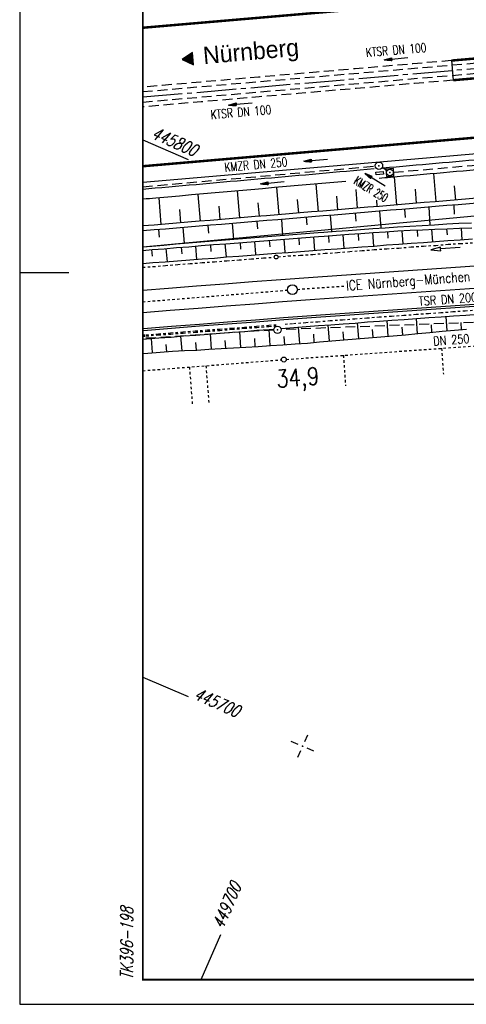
# Model space of a CAD drawing. Extents: x 0 to 1135, y 0 to 420.
# Tile 1 of 84: x 0 to 91, y 0 to 200. Entities that reach past the tile are written whole.
import ezdxf
from ezdxf.enums import TextEntityAlignment as Align

# ---------------------------------------------------------------- set-up
doc = ezdxf.new("R2010")
doc.units = 0
doc.header["$LTSCALE"] = 2
doc.header["$MEASUREMENT"] = 0
for name, pattern in [('ACAD_ISO03W100', [0.5, 0.25, -0.25]), ('ACAD_ISO10W100W', [0.5, 0.25, -0.25]), ('ACHSE', [5.5, 4, -0.5, 0.5, -0.5]), ('AUSGEZOGEN', [0]), ('GESTRICH-X2', [1.5, 1, -0.5]), ('STRICHLINIEX2', [0.5, 0.25, -0.25])]:
    doc.linetypes.add(name, pattern=pattern)
doc.layers.get('0').update_dxf_attribs({"color": 8, "linetype": 'AUSGEZOGEN'})
for name, color, linetype in [('ACHSETOP', 250, 'ACHSE'), ('Bahnachse', 7, 'CONTINUOUS'), ('BOESCHG', 8, 'AUSGEZOGEN'), ('Boeschung', 15, 'CONTINUOUS'), ('Dränageleitungen', 15, 'CONTINUOUS'), ('FBRTOP', 8, 'AUSGEZOGEN'), ('Gleisachse', 7, 'CONTINUOUS'), ('GRENZL-BAB', 7, 'AUSGEZOGEN'), ('Kabelanlagen', 15, 'CONTINUOUS'), ('KANAL', 200, 'GESTRICH-X2'), ('MS-UEBERFAHRT', 8, 'GESTRICH-X2'), ('MULDE', 8, 'AUSGEZOGEN'), ('NETZ', 250, 'AUSGEZOGEN'), ('PFEIL', 200, 'CONTINUOUS'), ('PFEILTOP', 8, 'AUSGEZOGEN'), ('RAHMEN', 250, 'AUSGEZOGEN'), ('RICHTUNG', 250, 'CONTINUOUS'), ('SCHRIFT', 8, 'AUSGEZOGEN'), ('SCHSYMBOL', 200, 'AUSGEZOGEN'), ('TEXTO', 200, 'CONTINUOUS'), ('Tiefenentwässerung_und_Sammelle', 15, 'CONTINUOUS')]:
    doc.layers.add(name, color=color, linetype=linetype)
doc.styles.add('ROMANS', font='romans.shx', dxfattribs={"width": 0.8})
doc.styles.add('UNIR-O', font='unir_o.shx')

# ---------------------------------------------------------------- blocks, each defined once
blk = doc.blocks.new('IKR')
at = {"color": 0}
for p, q in [((0, 1), (0, 2.5)), ((-2.5, 0), (-1, 0)), ((1, 0), (2.5, 0)), ((0, -2.5), (0, -1))]:
    blk.add_line(p, q, dxfattribs=at)
blk.add_circle((0, 0), 0.05, dxfattribs=at)
blk.add_point((0, 0), dxfattribs=at)
blk = doc.blocks.new('RPFEIL')
at = {"color": 0}
for p, q in [((-0.001748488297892, -0.0004267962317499), (-1.25174848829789, -2.165490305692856)), ((-1.151748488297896, -2.165490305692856), (-1.151748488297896, -1.992285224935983)), ((-1.051748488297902, -2.165490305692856), (-1.051748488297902, -1.81908014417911)), ((-0.9517484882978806, -2.165490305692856), (-0.9517484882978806, -1.645875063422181)), ((-0.8517484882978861, -2.165490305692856), (-0.8517484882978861, -1.472669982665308)), ((-0.7517484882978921, -2.165490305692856), (-0.7517484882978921, -1.299464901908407)), ((-0.6517484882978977, -2.165490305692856), (-0.6517484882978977, -1.126259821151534)), ((-0.5517484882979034, -2.165490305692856), (-0.5517484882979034, -0.9530547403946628)), ((-0.4517484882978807, -2.165490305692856), (-0.4517484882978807, -0.7798496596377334)), ((-0.3517484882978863, -2.165490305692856), (-0.3517484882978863, -0.6066445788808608)), ((-0.251748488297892, -2.165490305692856), (-0.251748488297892, -0.4334394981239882)), ((-0.1517484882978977, -2.165490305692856), (-0.1517484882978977, -0.2602344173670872)), ((-0.0517484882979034, -2.165490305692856), (-0.0517484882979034, -0.0870293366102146)), ((1.248251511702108, -2.165490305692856), (-0.001748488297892, -0.0004267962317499)), ((0.0482515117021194, -2.165490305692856), (0.0482515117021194, -0.0870293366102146)), ((0.1482515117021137, -2.165490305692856), (0.1482515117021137, -0.2602344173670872)), ((0.248251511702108, -2.165490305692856), (0.248251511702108, -0.4334394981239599)), ((0.3482515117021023, -2.165490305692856), (0.3482515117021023, -0.6066445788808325)), ((0.4482515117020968, -2.165490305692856), (0.4482515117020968, -0.7798496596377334)), ((0.5482515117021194, -2.165490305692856), (0.5482515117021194, -0.9530547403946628)), ((0.6482515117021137, -2.165490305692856), (0.6482515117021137, -1.126259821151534)), ((0.7482515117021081, -2.165490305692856), (0.7482515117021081, -1.299464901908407)), ((0.8482515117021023, -2.165490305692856), (0.8482515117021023, -1.47266998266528)), ((0.9482515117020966, -2.165490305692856), (0.9482515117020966, -1.645875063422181)), ((1.048251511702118, -2.165490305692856), (1.048251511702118, -1.819080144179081)), ((1.148251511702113, -2.165490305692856), (1.148251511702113, -1.992285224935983)), ((-1.25174848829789, -2.165490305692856), (1.248251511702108, -2.165490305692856))]:
    blk.add_line(p, q, dxfattribs=at)
blk = doc.blocks.new('20')
blk.add_lwpolyline([(-0.7540238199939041, -0.7510624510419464), (0.7541923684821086, -0.7510624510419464), (0.7541923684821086, 0.7497802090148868), (-0.7540238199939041, 0.7497802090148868)], close=True)
blk.add_circle((0, 0), 0.6755038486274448)
blk.add_point((0, 0))
blk = doc.blocks.new('GST')
at = {"color": 0}
blk.add_circle((0, 0), 0.75, dxfattribs=at)
blk.add_point((0, 0), dxfattribs=at)
blk = doc.blocks.new('17')
blk.add_lwpolyline([(-0.7551444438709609, -1.217819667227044), (0.7477110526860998, -1.217819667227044), (0.7477110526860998, -1.800570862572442), (-0.7551444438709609, -1.800570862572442)], close=True)
blk.add_blockref('GST', (0, 0))
blk = doc.blocks.new('PFEIL2')
at = {"color": 0}
for p, q in [((0.8796887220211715, 0.0024565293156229), (-2.401395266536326, -0.0115320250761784)), ((0.8808543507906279, -0.2709205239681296), (0.8785230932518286, 0.2758335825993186)), ((0.8785230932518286, 0.2758335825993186), (2.42908935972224, 0.0090619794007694)), ((0.9110887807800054, 0.2702307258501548), (0.878570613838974, 0.2646884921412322)), ((0.9651190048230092, 0.2609349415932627), (0.8786494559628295, 0.2461975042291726)), ((1.019149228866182, 0.2516391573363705), (0.8787282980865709, 0.2277065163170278)), ((1.073179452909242, 0.24234337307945), (0.8788071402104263, 0.2092155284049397)), ((1.127209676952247, 0.2330475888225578), (0.8788859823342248, 0.1907245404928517)), ((1.18123990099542, 0.2237518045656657), (0.8789648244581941, 0.1722335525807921)), ((1.235270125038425, 0.2144560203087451), (0.8790436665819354, 0.1537425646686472)), ((1.289300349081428, 0.2051602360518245), (0.8791225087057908, 0.1352515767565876)), ((1.34333057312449, 0.195864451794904), (0.8792013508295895, 0.1167605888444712)), ((1.397360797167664, 0.1865686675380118), (0.8792801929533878, 0.0982696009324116)), ((1.451391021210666, 0.1772728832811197), (0.8793590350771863, 0.0797786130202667)), ((1.505421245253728, 0.1679770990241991), (0.8794378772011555, 0.0612876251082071)), ((1.559451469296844, 0.1586813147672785), (0.8795167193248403, 0.0427966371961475)), ((1.613481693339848, 0.1493855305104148), (0.8795955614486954, 0.024305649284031)), ((1.66751191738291, 0.140089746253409), (0.8796744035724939, 0.005814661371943)), ((1.721542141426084, 0.1307939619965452), (0.8797532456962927, -0.0126763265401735)), ((1.775572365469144, 0.1214981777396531), (0.8798320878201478, -0.0311673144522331)), ((1.82960258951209, 0.1122023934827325), (0.8799109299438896, -0.0496583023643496)), ((1.883632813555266, 0.1029066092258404), (0.8799897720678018, -0.0681492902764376)), ((1.937663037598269, 0.0936108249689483), (0.8800686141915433, -0.08664027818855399)), ((1.991693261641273, 0.0843150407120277), (0.8801474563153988, -0.105131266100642)), ((2.045723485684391, 0.0750192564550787), (0.8802262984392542, -0.1236222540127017)), ((2.099753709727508, 0.0657234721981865), (0.8803051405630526, -0.1421132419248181)), ((2.153783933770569, 0.056427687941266), (0.8803839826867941, -0.1606042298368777)), ((2.207814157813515, 0.0471319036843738), (0.8804628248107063, -0.1790952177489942)), ((2.26184438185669, 0.0378361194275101), (0.8805416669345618, -0.1975862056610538)), ((2.315874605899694, 0.0285403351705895), (0.8806205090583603, -0.2160771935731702)), ((2.36990482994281, 0.0192445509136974), (0.8806993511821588, -0.2345681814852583)), ((2.423935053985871, 0.009948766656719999), (0.8807781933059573, -0.2530591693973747)), ((2.42908935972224, 0.0090619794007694), (0.8808543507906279, -0.2709205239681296))]:
    blk.add_line(p, q, dxfattribs=at)
blk = doc.blocks.new('10')
blk.add_blockref('GST', (0, 0))

msp = doc.modelspace()

# ---------------------------------------------------------------- linework, layer by layer
at = {"layer": 'ACHSETOP', "flags": 128}
msp.add_lwpolyline([(25, 184.1205579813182), (166.2682044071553, 196.2614207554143), (290.8089636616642, 206.9640144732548), (340.6251635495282, 211.2453150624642), (365.5339212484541, 213.3862248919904), (390.4413634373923, 215.5266156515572), (412.7644238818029, 217.4469586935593), (415.3501211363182, 217.6675254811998), (440.2701258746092, 219.6585603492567), (465.2098451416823, 221.4011996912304), (490.1644151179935, 222.894284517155), (515.1337149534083, 224.1400476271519), (540.1133998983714, 225.136014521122), (565.10255266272, 225.8825834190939), (590.0975040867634, 226.3813472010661), (615.0961422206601, 226.6299522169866), (640.0961134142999, 226.630510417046), (665.0943884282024, 226.3810663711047), (690.0895309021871, 225.8833338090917), (715.07851159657, 225.1353573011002), (740.0580595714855, 224.1396470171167), (765.0273783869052, 222.8943683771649), (789.9827988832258, 221.4011142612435), (814.9216900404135, 219.6588465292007), (839.8422172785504, 217.6683616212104), (864.741749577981, 215.4286213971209), (889.6170159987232, 212.9421360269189), (914.4672201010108, 210.2070709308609), (939.2886927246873, 207.2250189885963), (949.9999999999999, 205.8297865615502)], dxfattribs=at)
at = {"layer": 'Bahnachse', "linetype": 'ACAD_ISO10W100W'}
for points in [[(25, 142.5623429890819), (54.37437556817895, 144.9268868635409)], [(56.36792722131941, 145.0873614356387), (65.80085704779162, 145.738157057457)]]:
    msp.add_lwpolyline(points, dxfattribs=at)
at = {"layer": 'Bahnachse', "linetype": 'Continuous'}
msp.add_circle((55.37115139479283, 145.0071241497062), 1.000000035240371, dxfattribs=at)
at = {"layer": 'BOESCHG'}
for p, q in [((76.03787638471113, 167.8667050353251), (76.50656391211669, 162.222677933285)), ((84.00729921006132, 168.5653502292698), (84.47911673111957, 162.8847971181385)), ((60.0996723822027, 166.4616357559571), (60.56142470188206, 160.8988438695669)), ((68.0687682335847, 167.1642527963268), (68.08599217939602, 166.9567961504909)), ((88.22879823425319, 166.0641047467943), (88.4653889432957, 163.2159072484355)), ((36.19244374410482, 164.352975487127), (36.64363199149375, 158.9141035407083)), ((44.16151022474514, 165.0559971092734), (44.61624074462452, 159.5755488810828)), ((52.13058648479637, 165.7588838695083), (52.58883831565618, 160.2371289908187)), ((64.3159664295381, 164.0213564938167), (64.54771370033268, 161.2297518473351)), ((68.21893829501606, 165.3555048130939), (68.53399990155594, 161.5606935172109)), ((80.25768202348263, 165.3852692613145), (80.49284172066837, 162.5537206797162)), ((28.22338703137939, 163.6498190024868), (28.67101205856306, 158.2527929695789)), ((40.40345672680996, 161.9746562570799), (40.6299377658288, 159.2448093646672)), ((48.37429399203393, 162.6568897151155), (48.60254092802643, 159.9063220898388)), ((56.34513055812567, 163.3391231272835), (56.57513290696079, 160.5679695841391)), ((72.41388058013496, 163.173122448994), (72.52028330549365, 161.8916688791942)), ((32.43261883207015, 161.2924227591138), (32.65732342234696, 158.583431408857))]:
    msp.add_line(p, q, dxfattribs=at)
for points in [[(132.3056291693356, 166.9614783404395, -0.000220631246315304), (105.9314793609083, 164.6797451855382, -0.0007402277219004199), (98.06914056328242, 164.0147625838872, -3.873162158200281e-05), (25, 157.9493399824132, 0.0004152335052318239)], [(132.3913815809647, 165.9651618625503, -0.0002206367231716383), (106.0162465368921, 163.6833431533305, -0.0007402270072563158), (98.15341119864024, 163.0183185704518, -3.877557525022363e-05), (25, 156.9459072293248, 0.0004152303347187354)]]:
    msp.add_lwpolyline(points, format="xyb", dxfattribs=at)
at = {"layer": 'Boeschung', "linetype": 'Continuous'}
for p, q in [((41.76182080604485, 155.1524682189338), (60.60513866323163, 156.6281845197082)), ((41.83596419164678, 154.3543464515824), (60.66567707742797, 155.8063711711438)), ((47.91178039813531, 152.2011001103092), (47.73783430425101, 154.8094602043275)), ((50.81712345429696, 153.7204243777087), (50.72911515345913, 155.0401282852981)), ((53.89848311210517, 152.6003408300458), (53.72039600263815, 155.2707963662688)), ((56.80175566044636, 154.1507128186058), (56.71167685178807, 155.5014644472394))]:
    msp.add_line(p, q, dxfattribs=at)
for points in [[(88.12224891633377, 162.1849632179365), (88.2255821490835, 160.3600385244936)], [(63.37164648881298, 156.8067715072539), (63.12570311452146, 160.1092685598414)], [(68.11602937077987, 160.5235549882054), (68.2604359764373, 158.9055794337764)], [(73.3534633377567, 157.558995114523), (73.10401216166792, 160.9376999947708)], [(78.14224953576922, 161.3560714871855), (78.24225282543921, 159.6578030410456)], [(83.33981700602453, 158.1612743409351), (83.13291120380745, 161.770545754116)], [(38.17930804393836, 158.0390682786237), (38.31952164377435, 156.4989842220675)], [(43.45972112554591, 155.2849294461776), (43.17130806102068, 158.4532278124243)], [(48.16029076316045, 158.867190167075), (48.29831472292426, 157.3511450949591)], [(53.39101274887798, 156.0597173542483), (53.19697986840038, 159.2851648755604)], [(58.18628521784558, 159.6992607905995), (58.27861912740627, 158.1533558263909)], [(60.60513866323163, 156.6281845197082), (61.72394260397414, 156.706884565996), (64.21973581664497, 156.8824467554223), (66.71556801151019, 157.0580101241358), (69.21140020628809, 157.2335734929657), (71.70723237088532, 157.4091378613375), (74.20306456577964, 157.584701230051), (76.69889733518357, 157.7602456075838), (79.1947294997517, 157.9358099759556), (81.69207359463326, 158.0614042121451), (84.18941823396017, 158.1869804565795), (86.68525042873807, 158.3625438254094), (89.18259449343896, 158.4881390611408), (91.72992728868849, 158.6152267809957)], [(28.19830601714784, 157.2111574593), (28.34072913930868, 155.6468043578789)], [(33.47920738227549, 154.451657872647), (33.19031593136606, 157.625211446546)], [(60.66567707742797, 155.8063711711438), (61.79808601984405, 155.9087617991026), (64.29391818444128, 156.0843261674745), (66.78975037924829, 156.2598895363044), (69.2855825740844, 156.4354529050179), (71.78141473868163, 156.6110172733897), (74.27724693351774, 156.7865806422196), (76.77307970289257, 156.962125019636), (79.27042376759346, 157.0877202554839), (81.76928030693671, 157.1633273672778), (84.2666249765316, 157.2889026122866), (86.76548151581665, 157.364509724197), (89.26282558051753, 157.4901049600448), (91.76168211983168, 157.5657120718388)], [(62.69767637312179, 155.9359804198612), (62.78849139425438, 154.5881083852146)], [(65.87490292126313, 153.4309209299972), (65.69175997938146, 156.1766341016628)], [(68.68739443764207, 156.367320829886), (68.77817150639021, 155.0194466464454)], [(71.86458303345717, 153.8622591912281), (71.68147746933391, 156.6079935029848)], [(74.67707297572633, 156.7986780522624), (74.76788899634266, 155.4508060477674)], [(77.85430052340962, 154.29361859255), (77.67267005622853, 156.9893436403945)], [(80.6697774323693, 157.1300600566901), (80.75908158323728, 155.8321561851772)], [(83.84398063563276, 154.7249568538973), (83.66692439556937, 157.2707576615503)], [(86.66554424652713, 157.3614859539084), (86.75178446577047, 156.163557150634)], [(89.8336607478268, 155.1562951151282), (89.66265162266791, 157.5022023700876)], [(24.99999999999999, 150.3203206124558), (27.04562689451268, 150.5052829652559), (29.54145908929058, 150.6808463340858), (32.0372912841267, 150.8564097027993), (34.53161157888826, 151.0819422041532), (37.02744377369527, 151.2575055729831), (39.5232759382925, 151.4330699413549), (42.01759623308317, 151.6586024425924), (44.51342842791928, 151.8341658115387), (47.00926062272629, 152.0097291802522), (49.50358091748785, 152.2352616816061), (51.99941311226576, 152.410825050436), (54.49524527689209, 152.5863894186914), (56.9910774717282, 152.7619527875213), (59.48539776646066, 152.9874852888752), (61.98122996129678, 153.1630486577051), (64.4770621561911, 153.338612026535), (66.97289432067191, 153.5141763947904), (69.46872651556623, 153.6897397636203), (71.96455928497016, 153.8652841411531), (74.4588790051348, 154.0908356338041), (76.95471116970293, 154.2664000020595), (79.45054336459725, 154.4419633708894), (81.94637613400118, 154.6175077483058), (84.4422083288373, 154.7930711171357), (86.93804049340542, 154.9686354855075), (89.43387268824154, 155.144198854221), (91.92970488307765, 155.3197622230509)], [(25, 153.6869596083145), (26.79438825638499, 153.8492053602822), (29.28870797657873, 154.0747568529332), (31.78302830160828, 154.3002883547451), (34.27734859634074, 154.5258208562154), (36.77318076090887, 154.7013852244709), (39.26750048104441, 154.9269367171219), (41.76182080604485, 155.1524682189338)], [(25, 152.9823636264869), (26.86550729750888, 153.1510398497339), (29.361339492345, 153.3266032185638), (31.85565978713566, 153.5521357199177), (34.35149198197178, 153.7276990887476), (36.84581170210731, 153.9532505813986), (39.34013199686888, 154.1787830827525), (41.83596419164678, 154.3543464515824)], [(35.97944046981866, 151.1757635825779), (35.74782130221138, 153.869995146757)], [(38.74194389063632, 154.1106500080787), (38.83272035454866, 152.7627958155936)], [(41.96760810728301, 151.6570899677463), (41.73602692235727, 154.3513226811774)], [(44.73011052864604, 154.591976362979), (44.82092654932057, 153.2441043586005)], [(59.88518582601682, 152.9995815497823), (59.70207986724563, 155.7452958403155)], [(26.76557002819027, 153.1480160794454), (26.90633522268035, 151.8016543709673)], [(29.99123427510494, 150.694455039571), (29.75965305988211, 153.3886887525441)], [(32.75373769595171, 153.6293414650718), (32.89454084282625, 152.2829819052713)], [(47.90733807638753, 152.0869169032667), (47.90707187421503, 152.0909078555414)], [(53.03196930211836, 137.1298544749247), (53.16180458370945, 137.1389874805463), (55.65763677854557, 137.3145508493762), (58.15195649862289, 137.5401023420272), (60.64778926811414, 137.7156467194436), (63.14362146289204, 137.8912100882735), (65.63945362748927, 138.0667744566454), (68.08529869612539, 138.2408253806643), (70.57961899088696, 138.4663578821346), (73.07545118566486, 138.6419212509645), (75.57128338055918, 138.817484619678), (78.06711554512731, 138.9930489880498), (80.56294773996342, 139.1686123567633), (83.05877993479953, 139.3441757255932), (85.55461209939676, 139.5197400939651), (88.05044429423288, 139.695303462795), (90.54627706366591, 139.8708478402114), (93.04210925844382, 140.0464112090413)], [(62.5438828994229, 137.8730639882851), (62.79360963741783, 134.5791107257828)], [(68.53356140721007, 138.3044222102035), (68.78030335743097, 135.1104073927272)], [(74.52327950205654, 138.7357616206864), (74.76847002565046, 135.5917327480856)], [(80.51295961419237, 139.1670998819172), (80.70668751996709, 136.0715478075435)], [(86.50267770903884, 139.5984392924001), (86.69183138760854, 136.6528114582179)], [(89.68591599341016, 136.8934651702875), (89.59211358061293, 138.3412955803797)], [(25.00000000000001, 134.9904811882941), (25.76213634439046, 135.0593923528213), (28.25796853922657, 135.2349557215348), (30.75380073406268, 135.4105190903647), (33.24812102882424, 135.6360515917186), (35.74395322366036, 135.8116149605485), (38.23978538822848, 135.9871793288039), (40.6841549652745, 136.2112194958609), (43.17998773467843, 136.3867638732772), (45.67581992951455, 136.5623272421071), (48.17013964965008, 136.7878787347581), (50.66597241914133, 136.9634231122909), (51.59220199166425, 137.0285768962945)], [(25, 132.0949364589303), (25.99980368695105, 132.1652652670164), (28.49563585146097, 132.3408296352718), (30.99146804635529, 132.5163930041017), (33.4888126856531, 132.6419692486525), (35.98615735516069, 132.7675444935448), (38.43200139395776, 132.9415963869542), (40.92934548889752, 133.0671906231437), (43.42517765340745, 133.2427549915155), (45.92252232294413, 133.3683302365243), (48.41986638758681, 133.4939254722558), (50.91569915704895, 133.6694698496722), (53.41304322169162, 133.79506508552), (55.90736351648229, 134.0205975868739), (58.40319571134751, 134.1961609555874), (60.89751600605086, 134.4216934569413), (63.3918357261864, 134.6472449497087), (65.83768079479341, 134.8212958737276), (68.33200108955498, 135.0468283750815), (70.82632138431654, 135.2723608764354), (73.32215357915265, 135.4479242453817), (75.81647387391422, 135.6734567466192), (78.31230606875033, 135.8490201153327), (80.80511388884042, 136.1245407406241), (83.24944605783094, 136.3485607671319), (85.74376577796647, 136.5741122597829), (88.23808607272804, 136.7996447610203), (90.73391826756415, 136.9752081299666)], [(38.63809898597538, 136.0492638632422), (38.88177757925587, 132.9552051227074)], [(44.62781708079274, 136.4806032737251), (44.8245313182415, 133.2850947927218)], [(50.56599716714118, 136.9603981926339), (50.81572390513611, 133.6664449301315)], [(56.55571465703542, 137.3917575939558), (56.80544142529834, 134.0978033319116)], [(59.79952503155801, 134.3384570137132), (59.69963752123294, 135.9861798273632)], [(65.78769266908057, 134.8197833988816), (65.68784214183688, 136.4675073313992)], [(71.7743863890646, 135.351080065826), (71.62602265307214, 136.9473212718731)], [(77.76255463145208, 135.8323864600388), (77.61573974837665, 137.3786606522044)], [(83.69926022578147, 136.3621706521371), (83.60390738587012, 137.8599870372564)], [(26.6617266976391, 135.0866109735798), (26.89788214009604, 132.2424530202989)], [(29.89347764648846, 132.4331375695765), (29.7496501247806, 133.8794543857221)], [(32.64993134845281, 135.5679374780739), (32.88907312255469, 132.6238231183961)], [(35.88618210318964, 132.7645195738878), (35.73936722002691, 134.3107937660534)], [(41.87741206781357, 133.1458908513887), (41.73055920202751, 134.6921638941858)], [(47.82012782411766, 133.4757793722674), (47.72027729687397, 135.1235033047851)], [(53.81287026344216, 133.8071625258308), (53.71146930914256, 135.504872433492)]]:
    msp.add_lwpolyline(points, dxfattribs=at)
at = {"layer": 'Dränageleitungen', "linetype": 'ACAD_ISO03W100'}
for p, q in [((54.12661308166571, 130.8698767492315), (122.8104019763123, 135.7743901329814)), ((85.6394684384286, 133.1201500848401), (86.01240441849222, 127.8974571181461)), ((24.99999999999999, 128.5745754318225), (53.12943330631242, 130.7949196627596)), ((65.70524837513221, 131.6967104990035), (66.14864357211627, 125.4872882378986)), ((34.45169838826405, 129.3206572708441), (35.07676282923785, 121.4018008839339)), ((37.80096567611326, 129.5850272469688), (38.41732008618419, 121.776517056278))]:
    msp.add_line(p, q, dxfattribs=at)
at = {"layer": 'Dränageleitungen', "linetype": 'Continuous'}
msp.add_circle((53.62788295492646, 130.8342638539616), 0.5000000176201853, dxfattribs=at)
at = {"layer": 'FBRTOP'}
msp.add_line((87.66558115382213, 191.5135581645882), (88.0092750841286, 187.5283629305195), dxfattribs=at)
at = {"layer": 'FBRTOP', "const_width": 0.5}
for points in [[(88.00927508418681, 187.5283629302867, -2.329752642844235e-07), (104.8390138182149, 188.9747523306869, -3.322446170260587e-07), (166.4394570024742, 194.2687661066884, -1.99545580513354e-06), (228.7098312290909, 199.620062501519, 1.697081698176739e-06), (290.980205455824, 204.971358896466, 7.911701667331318e-07), (321.6491723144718, 207.6070955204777, 1.267256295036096e-06), (340.7964161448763, 209.2526604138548, 2.42227213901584e-06), (353.2508030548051, 210.3231160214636, -6.630900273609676e-07), (365.7051899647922, 211.3935716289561, -7.427367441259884e-06), (378.1588949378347, 212.4637656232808, 1.112358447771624e-06), (390.6125999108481, 213.533959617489, 4.420002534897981e-05), (401.7742204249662, 214.494138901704, -4.573096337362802e-05), (412.9358409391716, 215.4543181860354, -0.0001563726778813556)], [(87.66558115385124, 191.5135581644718, -3.161427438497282e-07), (104.4965272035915, 192.9600485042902, -4.508490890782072e-07), (166.0969518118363, 198.2540754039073, -1.995456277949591e-06), (228.3673368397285, 203.6053727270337, 1.697082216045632e-06), (290.6377218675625, 208.9566700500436, 5.354030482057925e-07), (321.3067197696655, 211.5923935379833, 8.575827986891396e-07), (340.4539109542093, 213.2379697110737, 2.422267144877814e-06), (352.908281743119, 214.3084239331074, -6.630853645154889e-07), (365.3626525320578, 215.3788781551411, -7.42736599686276e-06), (377.8163897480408, 216.4490749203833, 1.11298509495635e-06), (390.2701269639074, 217.5192716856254, 4.419975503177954e-05), (401.4315668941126, 218.4794354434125, -4.549379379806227e-05), (412.593006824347, 219.4395992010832, -0.0001564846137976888)]]:
    msp.add_lwpolyline(points, format="xyb", dxfattribs=at)
for points in [[(25, 198.1721649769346), (165.0694362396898, 210.2100032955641), (289.6102711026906, 220.9126035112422), (339.4263953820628, 225.193897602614), (364.3350402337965, 227.3347977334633), (389.2427081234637, 229.4752078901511)], [(25, 170.068950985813), (167.4669725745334, 182.3128382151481), (292.0076562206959, 193.0154254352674), (341.8239317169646, 197.2967325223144), (366.7328022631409, 199.4376520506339), (391.6400187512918, 201.5780234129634)]]:
    msp.add_lwpolyline(points, dxfattribs=at)
at = {"layer": 'FBRTOP'}
msp.add_lwpolyline([(25, 166.8069707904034), (167.7452580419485, 179.0747744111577), (292.285924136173, 189.7773601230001), (342.1022171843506, 194.058668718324), (367.0111139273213, 196.1995904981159), (376.4741027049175, 197.0127809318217)], dxfattribs=at)
at = {"layer": 'Gleisachse', "linetype": 'Continuous'}
for p, q in [((59.59849702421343, 147.5776148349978), (153.6944126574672, 154.0579177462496)), ((59.92167939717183, 143.0892131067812), (153.4783994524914, 149.5323820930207)), ((35.89915391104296, 145.776610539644), (41.59661896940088, 146.2147383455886)), ((41.59788919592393, 146.2148356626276), (47.29560140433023, 146.6497374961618)), ((47.29690904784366, 146.6498369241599), (52.99487376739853, 147.0814177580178)), ((52.99621883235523, 147.0815192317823), (59.59849702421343, 147.5776148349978)), ((25, 144.929666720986), (30.19950226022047, 145.3351637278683)), ((30.20069766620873, 145.3352566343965), (35.89792109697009, 145.7765153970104)), ((41.94037437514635, 141.7278875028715), (47.63808658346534, 142.1627893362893)), ((47.63677893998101, 142.1626899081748), (53.33474365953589, 142.5942707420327)), ((53.33339859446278, 142.5941692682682), (59.92167939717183, 143.0892131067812)), ((25, 140.4160028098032), (30.54938433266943, 140.8487863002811)), ((30.54818892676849, 140.8486933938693), (36.24541235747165, 141.2899521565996)), ((36.24417954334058, 141.2898570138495), (41.9416446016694, 141.7279848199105))]:
    msp.add_line(p, q, dxfattribs=at)
at = {"layer": 'GRENZL-BAB'}
msp.add_line((25, 153.7189113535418), (172.655, 167.543), dxfattribs=at)
at = {"layer": 'Kabelanlagen', "linetype": 'Continuous'}
for p, q in [((60.14497512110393, 139.8468931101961), (138.7367022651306, 145.2594362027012)), ((60.17245767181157, 139.4478383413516), (138.8704149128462, 144.8676974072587)), ((30.79915483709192, 137.6083977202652), (36.49637826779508, 138.0496564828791)), ((36.49336472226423, 138.0494239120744), (42.19082978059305, 138.4875517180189)), ((36.52403366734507, 137.6506013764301), (42.22149872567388, 138.0887291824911)), ((42.18772478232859, 138.4873138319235), (47.88543699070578, 138.9222156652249)), ((42.21816790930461, 138.088473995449), (47.91588011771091, 138.5233758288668)), ((47.88224052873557, 138.921972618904), (53.58020524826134, 139.3535534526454)), ((47.91245118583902, 138.5231151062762), (53.610415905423, 138.9546959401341)), ((53.57691731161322, 139.3533054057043), (60.16519811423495, 139.8483492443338)), ((53.6068888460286, 138.9544298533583), (60.19516964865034, 139.4494736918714)), ((25, 137.1560791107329), (25.10792013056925, 137.1645516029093)), ((25, 136.7548483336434), (25.13922662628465, 136.7657786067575)), ((25.10508945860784, 137.1643301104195), (30.80207694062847, 137.6086248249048)), ((25.13619008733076, 136.7655410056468), (30.83317756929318, 137.2098357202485)), ((30.83004294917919, 137.2095920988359), (36.52726637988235, 137.6508508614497))]:
    msp.add_line(p, q, dxfattribs=at)
at = {"layer": 'KANAL'}
for p, q in [((25, 185.2122133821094), (174.2677711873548, 198.0617377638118)), ((25, 183.1031300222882), (173.6418795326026, 195.9143715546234)), ((75.90411128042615, 168.8467380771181), (135.2921086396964, 173.9645451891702)), ((25, 165.8968467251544), (72.19653388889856, 170.1150735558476)), ((74.51484661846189, 169.177312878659), (73.58579855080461, 169.7844987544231)), ((128.0712945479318, 139.7139294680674), (53.07588920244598, 136.9035907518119)), ((51.57798480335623, 136.8270092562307), (25, 135.1048337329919))]:
    msp.add_line(p, q, dxfattribs=at)
at = {"layer": 'MS-UEBERFAHRT'}
for points in [[(25, 186.1279335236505, -3.161427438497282e-07), (87.66558115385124, 191.5135581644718, -4.508490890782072e-07)], [(25, 182.1131898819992, -2.329752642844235e-07), (88.00927508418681, 187.5283629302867, -3.322446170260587e-07)]]:
    msp.add_lwpolyline(points, format="xyb", dxfattribs=at)
at = {"layer": 'MULDE'}
for points in [[(135.9580801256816, 175.0248403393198, 0.0002922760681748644), (96.58839416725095, 171.6627050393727, 0.0005349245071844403), (75.08035419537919, 169.7900904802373, 7.362144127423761e-07), (73.69169145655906, 169.6676863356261, -0.0002790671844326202)], [(136.1294237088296, 173.032193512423, 0.0002922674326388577), (96.760717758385, 169.6701412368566, 0.0005349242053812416), (75.25383606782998, 167.7976275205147, 1.220358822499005e-06), (72.95202399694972, 167.5947312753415, -0.0002984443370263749)], [(71.93165233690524, 169.5125411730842, 2.356774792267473e-05), (27.47737056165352, 165.5917587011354, -0.0002790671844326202), (25, 165.374535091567, -0.001022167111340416)], [(66.1844917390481, 166.9981326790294, 2.043008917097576e-05), (27.6495625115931, 163.5991818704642, -0.0002984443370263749), (25, 163.3669634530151, -0.001022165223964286)]]:
    msp.add_lwpolyline(points, format="xyb", dxfattribs=at)
at = {"layer": 'NETZ'}
for p, q in [((25.02, 175.435), (34.193, 171.453)), ((36.875, 5.02), (40.858, 14.193))]:
    msp.add_line(p, q, dxfattribs=at)
at = {"layer": 'RAHMEN'}
for p, q in [((0, 420), (0, 0)), ((0, 148.5), (10, 148.5)), ((25.02, 66.419), (34.193, 62.43600000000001)), ((0, 0), (950, 0))]:
    msp.add_line(p, q, dxfattribs=at)
at = {"layer": 'RAHMEN', "const_width": 0.35}
msp.add_lwpolyline([(25, 5), (1130, 5), (1130, 415), (25, 415), (25, 5)], dxfattribs=at)
at = {"layer": 'Tiefenentwässerung_und_Sammelle', "linetype": 'ACAD_ISO03W100'}
for points in [[(52.46862287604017, 151.679679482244), (54.52792847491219, 151.8576847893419), (57.05466634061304, 152.0176954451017), (59.53163053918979, 152.1824707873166), (62.01335565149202, 152.3969898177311), (64.54009301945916, 152.5570005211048), (67.02181832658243, 152.7715205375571), (69.49878262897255, 152.9362948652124), (72.03028511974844, 153.1460890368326), (74.50724580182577, 153.3108255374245), (76.98421010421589, 153.4755998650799), (79.51571259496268, 153.6853940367), (81.99267327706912, 153.8501305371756), (84.46964653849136, 154.0149040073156), (87.00114902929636, 154.2246981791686), (89.47810971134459, 154.3894346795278), (91.9550740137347, 154.5542090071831)], [(25, 149.5715569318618), (27.0986580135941, 149.7111655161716), (29.58038302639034, 149.9256845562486), (32.11188551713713, 150.1354787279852), (34.58884609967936, 150.3002152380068), (37.07057482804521, 150.5147731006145), (39.54754380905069, 150.6795469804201), (42.0790426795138, 150.8893033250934), (44.55600210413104, 151.0540781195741), (47.03772721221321, 151.2685981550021), (49.56922960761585, 151.4783913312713), (51.67102281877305, 151.6182078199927)], [(53.87504735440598, 138.0322642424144), (55.57630676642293, 138.145436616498), (58.0580319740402, 138.35995664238), (60.53499607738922, 138.5247309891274), (63.01672500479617, 138.7392888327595), (65.54345925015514, 138.8992616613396), (68.02519704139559, 139.1138176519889), (70.50216143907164, 139.2785929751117), (72.98388665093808, 139.4931119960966), (75.51062451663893, 139.6531226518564), (77.98758891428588, 139.8178979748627), (80.46931412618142, 140.032416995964), (82.99605199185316, 140.1924276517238), (85.47301638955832, 140.3572029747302), (87.95474060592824, 140.5717220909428), (90.43170490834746, 140.7364964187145), (92.95844286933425, 140.8965080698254)], [(25, 135.8255825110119), (25.67483673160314, 135.8839255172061), (28.15179721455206, 136.0486620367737), (30.63353072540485, 136.2632184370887), (33.16502959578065, 136.4729747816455), (35.64199369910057, 136.6377491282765), (38.12372252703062, 136.852306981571), (40.60068301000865, 137.0170435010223), (43.13219027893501, 137.226837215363), (45.60915448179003, 137.3916115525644), (48.0908795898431, 137.6061315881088), (50.57260479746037, 137.8206516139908), (52.27840609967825, 137.9286748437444)]]:
    msp.add_lwpolyline(points, dxfattribs=at)
at = {"layer": 'Tiefenentwässerung_und_Sammelle', "linetype": 'Continuous'}
msp.add_lwpolyline([(89.41881091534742, 153.6009053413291), (85.43174823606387, 153.2794504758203), (85.39960324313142, 153.6781565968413), (83.43821736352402, 153.1187225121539), (85.46389422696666, 152.8807442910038), (85.43174823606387, 153.2794504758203)], dxfattribs=at)
at = {"layer": 'Tiefenentwässerung_und_Sammelle', "linetype": 'STRICHLINIEX2'}
msp.add_lwpolyline([(25, 135.5696964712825), (25.70079098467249, 135.6302830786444), (28.18251619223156, 135.8448031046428), (30.65948029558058, 136.0095774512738), (33.19098278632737, 136.2193716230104), (35.66794814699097, 136.3841076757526), (38.14967687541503, 136.5986655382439), (40.62664107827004, 136.7634398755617), (43.10837096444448, 136.9779594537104), (45.63987345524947, 137.1877536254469), (48.1168340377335, 137.3524901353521), (50.59856267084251, 137.5670470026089), (52.33388029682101, 137.6824857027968)], dxfattribs=at)
at = {"layer": 'Tiefenentwässerung_und_Sammelle', "linetype": 'Continuous'}
msp.add_circle((52.07010889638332, 151.6452321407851), 0.4000000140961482, dxfattribs=at)

# ---------------------------------------------------------------- block references
at = {"layer": 'NETZ', "rotation": 156.5331}
msp.add_blockref('IKR', (57.423, 52.352), dxfattribs=at)
at = {"layer": 'PFEIL'}
for p, rotation in [((76.38381487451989, 191.8967248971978), 184.9178522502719), ((44.82114521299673, 182.7101359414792), 184.9272522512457), ((60.08464637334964, 171.3103798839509), 185.0907522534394), ((72.11637527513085, 167.3632951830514), 148.3256522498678)]:
    msp.add_blockref('PFEIL2', p, dxfattribs=dict(at, rotation=rotation))
at = {"layer": 'PFEILTOP', "rotation": 185.3443268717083}
msp.add_blockref('PFEIL2', (51.27276887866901, 166.7327659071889), dxfattribs=at)
at = {"layer": 'RICHTUNG', "rotation": 94.70065942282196}
msp.add_blockref('RPFEIL', (32.9944432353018, 191.7266515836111), dxfattribs=at)
at = {"layer": 'SCHSYMBOL', "rotation": 4.911952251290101}
for name, p in [('17', (72.93749656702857, 170.1695098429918)), ('20', (75.16709513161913, 168.7938590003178)), ('10', (52.32641524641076, 136.8755053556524))]:
    msp.add_blockref(name, p, dxfattribs=at)

# ---------------------------------------------------------------- texts
at = {"layer": 'Bahnachse', "linetype": 'Continuous', "style": 'ROMANS', "oblique": 359.9999995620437, "width": 0.8337000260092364}
msp.add_text('34,9', height=3.499999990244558, rotation=4.213051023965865, dxfattribs=at).set_placement((52.21867275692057, 125.1553736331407))
at = {"layer": 'Dränageleitungen', "linetype": 'Continuous', "style": 'ROMANS', "oblique": 359.9999995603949, "width": 0.8}
msp.add_text('DN 250', height=1.8, rotation=4.213051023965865, dxfattribs=at).set_placement((84.0236461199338, 133.6654047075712))
at = {"layer": 'NETZ', "style": 'ROMANS', "oblique": 16.6, "width": 0.75}
for s, rotation, p in [('445800', 336.5331, (26.51012846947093, 175.8486936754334)), ('445700', 336.5331, (35.11, 62.038)), ('449700', 66.5331, (41.256, 15.11))]:
    msp.add_text(s, height=2.5, rotation=rotation, dxfattribs=at).set_placement(p)
at = {"layer": 'RAHMEN', "style": 'ROMANS', "oblique": 16.6, "width": 0.75}
msp.add_text('TK396-198', height=2.5, rotation=90, dxfattribs=at).set_placement((23, 5))
at = {"layer": 'RICHTUNG', "style": 'UNIR-O'}
msp.add_text('Nürnberg', height=3.5, rotation=5.101415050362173, dxfattribs=at).set_placement((37.38400936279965, 190.7791460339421))
at = {"layer": 'SCHRIFT', "style": 'ROMANS', "width": 0.8}
msp.add_text('ICE Nürnberg-München', height=1.999999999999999, rotation=4.398816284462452, dxfattribs=at).set_placement((66.35265208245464, 144.8313077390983))
at = {"layer": 'TEXTO', "style": 'ROMANS'}
for s, rotation, width, p in [('KTSR DN 100', 4.91785225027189, 0.75, (76.48936401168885, 192.7609430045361)), ('KTSR DN 100', 4.927252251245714, 0.75, (44.9935184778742, 180.1549233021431)), ('KMZR DN 250', 5.090752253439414, 0.75, (48.04107961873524, 169.5097298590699)), ('KMZR 250', 328.5985132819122, 0.6, (70.86584208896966, 164.6306000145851))]:
    msp.add_text(s, height=1.8, rotation=rotation, dxfattribs=dict(at, width=width)).set_placement(p, align=Align.CENTER)
at = {"layer": 'Tiefenentwässerung_und_Sammelle', "linetype": 'Continuous', "style": 'ROMANS', "oblique": 359.999999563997, "width": 0.8}
msp.add_text('TSR DN 200 + SL DN 800', height=1.8, rotation=4.213051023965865, dxfattribs=at).set_placement((81.1054891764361, 141.7566808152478))

doc.saveas('drawing.dxf')
